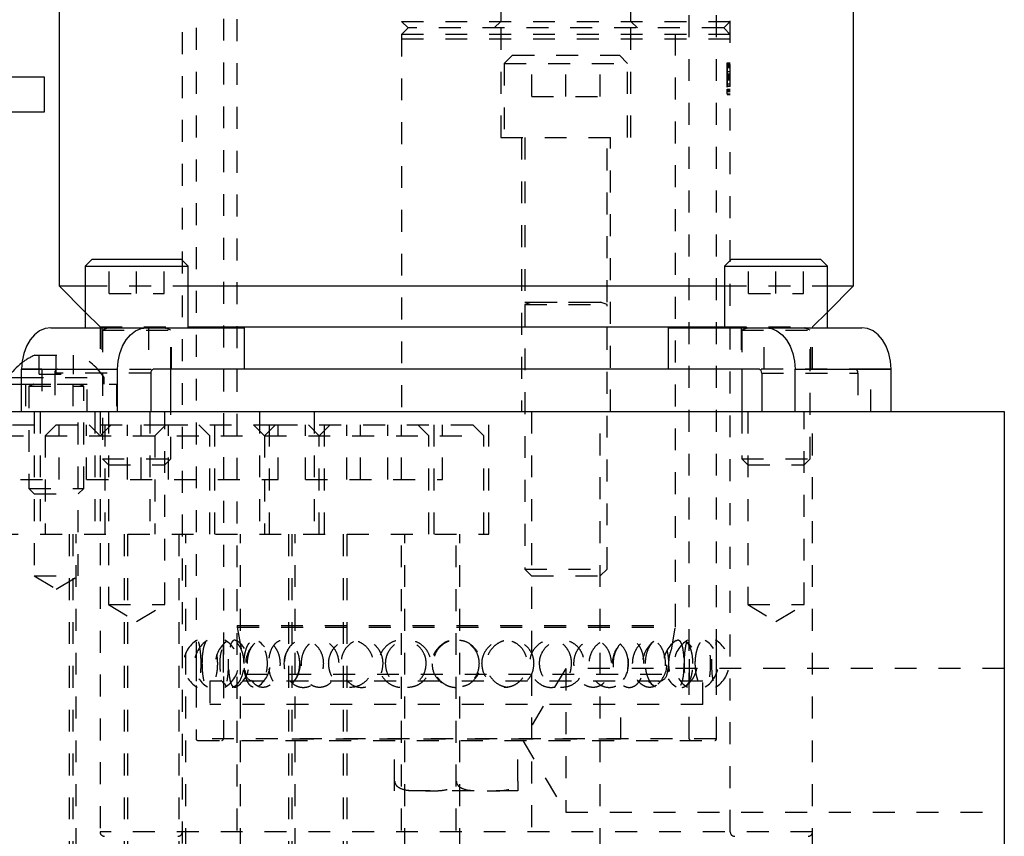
# Model space of a CAD drawing. Header units: inches. Extents: x 1772 to 2706, y -534 to -52.
# Tile 105 of 256: x 1947.79 to 1952.28, y -525.4 to -521.68. Entities that reach past the tile are written whole.
import ezdxf

# ---------------------------------------------------------------- set-up
doc = ezdxf.new("R2010")
doc.units = ezdxf.units.IN
doc.header["$LTSCALE"] = 0.5
doc.header["$MEASUREMENT"] = 0
doc.linetypes.add('HIDDEN', pattern=[0.225, 0.15, -0.075])
doc.layers.add('SID-M-H', color=4, linetype='HIDDEN')
doc.layers.add('SID-M-S', color=105, linetype='Continuous')

msp = doc.modelspace()

# ---------------------------------------------------------------- linework, layer by layer
at = {"layer": 'SID-M-H'}
for p, q in [((1949.53362, -518.72628), (1949.53362, -521.68628)), ((1948.72112, -520.47415), (1948.72112, -524.9584)), ((1948.78362, -525.77667), (1948.78362, -520.46628)), ((1950.78362, -524.44283), (1950.78362, -520.46628)), ((1950.84612, -524.9584), (1950.84612, -520.47415)), ((1948.53362, -520.73628), (1948.53362, -525.77667)), ((1948.59612, -520.71628), (1948.59612, -524.9584)), ((1950.97112, -524.9584), (1950.97112, -520.71628)), ((1951.03362, -525.38378), (1951.03362, -520.71628)), ((1949.98672, -521.21628), (1949.98672, -521.68628)), ((1950.58052, -521.68628), (1950.58052, -521.21628)), ((1949.53362, -521.68628), (1951.03362, -521.68628)), ((1949.53362, -521.68628), (1949.56362, -521.71628)), ((1949.98672, -521.68628), (1949.95672, -521.71628)), ((1950.61052, -521.71628), (1950.58052, -521.68628)), ((1951.03362, -521.68628), (1951.00362, -521.71628)), ((1949.53362, -521.74628), (1949.56362, -521.71628)), ((1951.00362, -521.71628), (1949.56362, -521.71628)), ((1949.98672, -521.71628), (1949.98672, -522.21628)), ((1950.58052, -522.21628), (1950.58052, -521.71628)), ((1951.03362, -521.74628), (1951.00362, -521.71628)), ((1951.03362, -521.74628), (1949.53362, -521.74628)), ((1949.53362, -521.74628), (1949.53362, -523.46628)), ((1949.53362, -521.76628), (1951.03362, -521.76628)), ((1950.03987, -521.84128), (1950.00237, -521.87878)), ((1950.03987, -521.84128), (1950.52737, -521.84128)), ((1950.12762, -522.02878), (1950.12762, -521.84128)), ((1950.28362, -522.02878), (1950.28362, -521.84128)), ((1950.43962, -522.02878), (1950.43962, -521.84128)), ((1950.56487, -521.87878), (1950.52737, -521.84128)), ((1950.00237, -521.87878), (1950.56487, -521.87878)), ((1950.00237, -521.87878), (1950.00237, -522.21628)), ((1950.56487, -522.21628), (1950.56487, -521.87878)), ((1951.01862, -521.87495), (1951.03362, -521.87495)), ((1951.01862, -521.87848), (1951.03362, -521.87848)), ((1951.01862, -521.88055), (1951.03362, -521.88055)), ((1951.01862, -521.88345), (1951.03362, -521.88345)), ((1951.01862, -521.88908), (1951.03362, -521.88908)), ((1951.01862, -521.89262), (1951.03362, -521.89262)), ((1951.01862, -521.89648), (1951.03362, -521.89648)), ((1951.01862, -521.91544), (1951.03362, -521.91544)), ((1951.01862, -521.9155), (1951.03362, -521.9155)), ((1951.01862, -521.92618), (1951.03362, -521.92618)), ((1951.01862, -521.92886), (1951.03362, -521.92886)), ((1951.01862, -521.93501), (1951.03362, -521.93501)), ((1951.01862, -521.93855), (1951.03362, -521.93855)), ((1951.01862, -521.93885), (1951.03362, -521.93885)), ((1951.01862, -521.94031), (1951.03362, -521.94031)), ((1951.01862, -521.94738), (1951.03362, -521.94738)), ((1951.01862, -521.98689), (1951.01862, -521.94744)), ((1951.01862, -521.94744), (1951.03362, -521.94744)), ((1951.01862, -521.94909), (1951.03362, -521.94909)), ((1951.01862, -521.94912), (1951.03362, -521.94912)), ((1951.01862, -521.94915), (1951.03362, -521.94915)), ((1951.01862, -521.95042), (1951.03362, -521.95042)), ((1951.01862, -521.95268), (1951.03362, -521.95268)), ((1951.01862, -521.97073), (1951.03362, -521.97073)), ((1951.01862, -521.97126), (1951.03362, -521.97126)), ((1951.01862, -521.98095), (1951.03362, -521.98095)), ((1951.01862, -521.98202), (1951.03362, -521.98202)), ((1951.01862, -521.99508), (1951.03362, -521.99508)), ((1951.01862, -521.99864), (1951.03362, -521.99864)), ((1951.01862, -522.00215), (1951.03362, -522.00215)), ((1950.12762, -522.02878), (1950.43962, -522.02878)), ((1951.01862, -522.00568), (1951.03362, -522.00568)), ((1951.01862, -522.00656), (1951.03362, -522.00656)), ((1951.01862, -522.01628), (1951.03362, -522.01628)), ((1951.01862, -522.01804), (1951.03362, -522.01804)), ((1951.01862, -522.01981), (1951.03362, -522.01981)), ((1949.98672, -522.21628), (1950.58052, -522.21628)), ((1950.08062, -522.21628), (1950.08062, -523.46628)), ((1950.09612, -522.21628), (1950.09612, -522.96667)), ((1950.47112, -522.96667), (1950.47112, -522.21628)), ((1950.48662, -523.46628), (1950.48662, -522.21628)), ((1948.20021, -522.92803), (1948.20021, -522.77178)), ((1948.32521, -522.92803), (1948.32521, -522.77178)), ((1948.45021, -522.92803), (1948.45021, -522.77178)), ((1951.11703, -522.92803), (1951.11703, -522.77178)), ((1951.24203, -522.92803), (1951.24203, -522.77178)), ((1951.36703, -522.92803), (1951.36703, -522.77178)), ((1948.09084, -522.89278), (1948.55959, -522.89278)), ((1951.00766, -522.89278), (1951.47641, -522.89278)), ((1948.20021, -522.92803), (1948.45021, -522.92803)), ((1951.11703, -522.92803), (1951.36703, -522.92803)), ((1950.09612, -522.96667), (1950.47112, -522.96667)), ((1950.12318, -522.9682), (1950.09612, -522.97805)), ((1950.09612, -522.97805), (1950.47112, -522.97805)), ((1950.09612, -522.97805), (1950.09612, -524.18503)), ((1950.44362, -522.9682), (1950.12362, -522.9682)), ((1950.47112, -522.97805), (1950.44407, -522.9682)), ((1950.47112, -524.18503), (1950.47112, -522.97805)), ((1948.09084, -523.0125), (1948.15862, -523.08028)), ((1951.40862, -523.08028), (1951.47641, -523.0125)), ((1948.15862, -523.08028), (1948.55959, -523.08028)), ((1948.15862, -523.08028), (1948.15862, -523.27328)), ((1951.00766, -523.08028), (1951.40862, -523.08028)), ((1951.40862, -523.27328), (1951.40862, -523.08028)), ((1948.16571, -523.08428), (1948.16571, -523.27328)), ((1948.16896, -523.08428), (1948.16896, -523.08467)), ((1948.16896, -523.08467), (1948.48146, -523.08467)), ((1948.19252, -523.0862), (1948.16896, -523.09477)), ((1948.16896, -523.09477), (1948.48146, -523.09477)), ((1948.16896, -523.09477), (1948.16896, -523.68153)), ((1948.45746, -523.0862), (1948.19297, -523.0862)), ((1948.37946, -523.08428), (1948.37946, -523.27328)), ((1948.48146, -523.09477), (1948.45791, -523.0862)), ((1948.48146, -523.08467), (1948.48146, -523.08428)), ((1948.48146, -523.27328), (1948.48146, -523.09477)), ((1948.48471, -523.27328), (1948.48471, -523.08428)), ((1951.08253, -523.08428), (1951.08253, -523.27328)), ((1951.08578, -523.08428), (1951.08578, -523.08467)), ((1951.08578, -523.08467), (1951.39828, -523.08467)), ((1951.10933, -523.0862), (1951.08578, -523.09477)), ((1951.08578, -523.09477), (1951.39828, -523.09477)), ((1951.08578, -523.09477), (1951.08578, -523.27328)), ((1951.37427, -523.0862), (1951.10979, -523.0862)), ((1951.18779, -523.27328), (1951.18779, -523.08428)), ((1951.39828, -523.09477), (1951.37473, -523.0862)), ((1951.39828, -523.08467), (1951.39828, -523.08428)), ((1951.39828, -523.68153), (1951.39828, -523.09477)), ((1951.40153, -523.27328), (1951.40153, -523.08428)), ((1947.86112, -523.20928), (1948.05612, -523.20928)), ((1947.88062, -523.29628), (1947.88062, -523.20928)), ((1947.95862, -523.29628), (1947.95862, -523.20928)), ((1948.03662, -523.29628), (1948.03662, -523.20928)), ((1947.89212, -523.27328), (1947.79983, -523.27328)), ((1947.88062, -523.29628), (1948.03662, -523.29628)), ((1947.89212, -523.27328), (1948.40264, -523.27328)), ((1947.89212, -523.27328), (1947.89212, -523.46628)), ((1947.95186, -523.29078), (1947.95186, -523.46628)), ((1948.39027, -523.29078), (1947.95186, -523.29078)), ((1951.67512, -523.27328), (1951.1646, -523.27328)), ((1951.17698, -523.29078), (1951.61538, -523.29078)), ((1951.61538, -523.29078), (1951.61538, -523.46628)), ((1951.67512, -523.46628), (1951.67512, -523.27328)), ((1951.76741, -523.27328), (1951.67512, -523.27328)), ((1947.79983, -523.31028), (1948.17712, -523.31028)), ((1947.79983, -523.34128), (1948.23362, -523.34128)), ((1947.81812, -523.34128), (1947.81812, -523.46628)), ((1947.83362, -523.34128), (1947.83362, -523.34167)), ((1947.83362, -523.34167), (1948.08362, -523.34167)), ((1947.85393, -523.3432), (1947.83362, -523.35059)), ((1948.06287, -523.3432), (1947.85437, -523.3432)), ((1948.03362, -523.34128), (1948.03362, -523.46628)), ((1948.08362, -523.35059), (1948.06332, -523.3432)), ((1948.08362, -523.34167), (1948.08362, -523.34128)), ((1948.09912, -523.46628), (1948.09912, -523.34128)), ((1948.17712, -523.34128), (1948.17712, -523.31028)), ((1948.23362, -523.34128), (1948.23362, -523.46628)), ((1947.83362, -523.35059), (1948.08362, -523.35059)), ((1947.83362, -523.35059), (1947.83362, -523.81678)), ((1948.08362, -523.81678), (1948.08362, -523.35059)), ((1947.85812, -523.46628), (1947.85812, -524.21628)), ((1947.88512, -523.46628), (1947.88512, -524.02628)), ((1948.05912, -524.21628), (1948.05912, -523.46628)), ((1948.13512, -523.46628), (1948.13512, -524.02628)), ((1948.15862, -523.46628), (1948.15862, -526.46628)), ((1948.18212, -524.02628), (1948.18212, -523.46628)), ((1948.19671, -523.46628), (1948.19671, -524.34628)), ((1948.38512, -523.46628), (1948.38512, -524.02628)), ((1948.45371, -524.34628), (1948.45371, -523.46628)), ((1948.48146, -523.68153), (1948.48146, -523.46628)), ((1948.68212, -524.02628), (1948.68212, -523.46628)), ((1948.88512, -523.46628), (1948.88512, -524.02628)), ((1948.93212, -524.02628), (1948.93212, -523.46628)), ((1949.13512, -523.46628), (1949.13512, -524.02628)), ((1949.18212, -524.02628), (1949.18212, -523.46628)), ((1949.68212, -524.02628), (1949.68212, -523.46628)), ((1949.93212, -524.02628), (1949.93212, -523.46628)), ((1950.12737, -523.46628), (1950.12737, -524.57363)), ((1950.43987, -526.46628), (1950.43987, -523.46628)), ((1951.08578, -523.46628), (1951.08578, -523.68153)), ((1951.11353, -523.46628), (1951.11353, -524.34628)), ((1951.37053, -524.34628), (1951.37053, -523.46628)), ((1951.40862, -526.46628), (1951.40862, -523.46628)), ((1946.95862, -523.52628), (1947.95862, -523.52628)), ((1947.95862, -523.52628), (1947.90862, -523.57628)), ((1947.95862, -523.52628), (1948.45862, -523.52628)), ((1947.97112, -523.77628), (1947.97112, -523.52628)), ((1948.09612, -523.77628), (1948.09612, -523.52628)), ((1948.15862, -523.57628), (1948.10862, -523.52628)), ((1948.20862, -523.52628), (1948.15862, -523.57628)), ((1948.28362, -523.77628), (1948.28362, -523.52628)), ((1948.34612, -523.77628), (1948.34612, -523.52628)), ((1948.45862, -523.52628), (1948.40862, -523.57628)), ((1948.45862, -523.52628), (1948.95862, -523.52628)), ((1948.47112, -523.77628), (1948.47112, -523.52628)), ((1948.65862, -523.57628), (1948.60862, -523.52628)), ((1948.90862, -523.57628), (1948.85862, -523.52628)), ((1948.95862, -523.52628), (1948.90862, -523.57628)), ((1948.95862, -523.52628), (1949.85862, -523.52628)), ((1948.97112, -523.77628), (1948.97112, -523.52628)), ((1949.09612, -523.77628), (1949.09612, -523.52628)), ((1949.15862, -523.57628), (1949.10862, -523.52628)), ((1949.20862, -523.52628), (1949.15862, -523.57628)), ((1949.28362, -523.77628), (1949.28362, -523.52628)), ((1949.34612, -523.77628), (1949.34612, -523.52628)), ((1949.47112, -523.77628), (1949.47112, -523.52628)), ((1949.53362, -523.77628), (1949.53362, -523.52628)), ((1949.65862, -523.57628), (1949.60862, -523.52628)), ((1949.72112, -523.77628), (1949.72112, -523.52628)), ((1949.90862, -523.57628), (1949.85862, -523.52628)), ((1946.90862, -523.57628), (1949.90862, -523.57628)), ((1947.90862, -523.57628), (1947.90862, -524.02628)), ((1948.40862, -523.57628), (1948.40862, -524.02628)), ((1948.65862, -524.02628), (1948.65862, -523.57628)), ((1948.90862, -523.57628), (1948.90862, -524.02628)), ((1949.15862, -524.02628), (1949.15862, -523.57628)), ((1949.65862, -524.02628), (1949.65862, -523.57628)), ((1949.90862, -524.02628), (1949.90862, -523.57628)), ((1948.16896, -523.68153), (1948.48146, -523.68153)), ((1948.16896, -523.68153), (1948.19671, -523.70928)), ((1948.19671, -523.70928), (1948.45371, -523.70928)), ((1948.45371, -523.70928), (1948.48146, -523.68153)), ((1951.08578, -523.68153), (1951.39828, -523.68153)), ((1951.08578, -523.68153), (1951.11353, -523.70928)), ((1951.11353, -523.70928), (1951.37053, -523.70928)), ((1951.37053, -523.70928), (1951.39828, -523.68153)), ((1947.59612, -523.77628), (1947.97112, -523.77628)), ((1948.09612, -523.77628), (1948.97112, -523.77628)), ((1949.09612, -523.77628), (1949.72112, -523.77628)), ((1947.83362, -523.81678), (1948.08362, -523.81678)), ((1947.83362, -523.81678), (1947.85812, -523.84128)), ((1947.85812, -523.84128), (1948.05912, -523.84128)), ((1948.05912, -523.84128), (1948.08362, -523.81678)), ((1946.88512, -524.02628), (1949.93212, -524.02628)), ((1948.01812, -524.02628), (1948.01812, -526.46628)), ((1948.03362, -524.02628), (1948.03362, -525.77667)), ((1948.04912, -526.46628), (1948.04912, -524.02628)), ((1948.26812, -524.02628), (1948.26812, -526.46628)), ((1948.28362, -524.02628), (1948.28362, -525.77667)), ((1948.51812, -524.02628), (1948.51812, -526.46628)), ((1948.54912, -526.46628), (1948.54912, -524.02628)), ((1948.79912, -526.46628), (1948.79912, -524.02628)), ((1949.01812, -524.02628), (1949.01812, -526.46628)), ((1949.03362, -524.02628), (1949.03362, -525.77667)), ((1949.04912, -526.46628), (1949.04912, -524.02628)), ((1949.26812, -524.02628), (1949.26812, -526.46628)), ((1949.28362, -524.02628), (1949.28362, -525.77667)), ((1949.53362, -525.77667), (1949.53362, -524.02628)), ((1949.54912, -526.46628), (1949.54912, -524.02628)), ((1949.78362, -525.77667), (1949.78362, -524.02628)), ((1949.79912, -526.46628), (1949.79912, -524.02628)), ((1950.09612, -524.18503), (1950.47112, -524.18503)), ((1950.09612, -524.18503), (1950.12737, -524.21628)), ((1950.43987, -524.21628), (1950.47112, -524.18503)), ((1947.85812, -524.21628), (1948.05912, -524.21628)), ((1947.85812, -524.21628), (1947.95862, -524.27666)), ((1947.95862, -524.27666), (1948.05912, -524.21628)), ((1950.12737, -524.21628), (1950.43987, -524.21628)), ((1948.19671, -524.34628), (1948.45371, -524.34628)), ((1948.19671, -524.34628), (1948.32521, -524.42349)), ((1948.32521, -524.42349), (1948.45371, -524.34628)), ((1951.11353, -524.34628), (1951.37053, -524.34628)), ((1951.11353, -524.34628), (1951.24203, -524.42349)), ((1951.24203, -524.42349), (1951.37053, -524.34628)), ((1948.78406, -524.44283), (1950.78318, -524.44283)), ((1948.78422, -524.44967), (1948.82197, -524.66374)), ((1948.78466, -524.44967), (1950.78259, -524.44967)), ((1950.76487, -524.55265), (1950.78302, -524.44967)), ((1950.28362, -524.63818), (1950.08648, -524.96628)), ((1950.28362, -524.63818), (1950.28362, -525.29438)), ((1952.28362, -524.63818), (1950.28362, -524.63818)), ((1950.74528, -524.66374), (1950.75248, -524.62288)), ((1950.90862, -524.69628), (1948.65862, -524.69628)), ((1948.65862, -524.69628), (1948.65862, -524.80228)), ((1948.82197, -524.66374), (1950.74528, -524.66374)), ((1950.12737, -524.66225), (1950.12737, -526.46628)), ((1950.90862, -524.80228), (1950.90862, -524.69628)), ((1950.90862, -524.80228), (1948.65862, -524.80228)), ((1950.53362, -524.96128), (1950.53362, -524.80228)), ((1950.96938, -524.9584), (1948.59786, -524.9584)), ((1948.604, -524.96628), (1950.96325, -524.96628)), ((1950.53362, -524.96128), (1949.03362, -524.96128)), ((1949.50237, -525.15277), (1949.50237, -524.96128)), ((1950.06487, -525.15277), (1950.06487, -524.96128)), ((1950.08648, -524.96628), (1950.28362, -525.29438)), ((1950.06487, -525.19628), (1949.50237, -525.19628)), ((1950.28362, -525.29438), (1952.28362, -525.29438)), ((1951.40862, -525.38378), (1948.15862, -525.38378))]:
    msp.add_line(p, q, dxfattribs=at)
for centre, radius, start, end in [((1950.12291, -522.96746), 0.000787, 290, 90), ((1950.44434, -522.96746), 0.000787, 90, 250), ((1948.19225, -523.08546), 0.000787, 290, 90), ((1948.45818, -523.08546), 0.000787, 90, 250), ((1951.10906, -523.08546), 0.000787, 290, 90), ((1951.375, -523.08546), 0.000787, 90, 250), ((1947.96611, -523.45803), 0.27, 112.88177, 127.58023), ((1947.95114, -523.45803), 0.27, 33.17754, 67.11823), ((1947.96733, -523.28859), 0.01562, 101.42175, 188.04947), ((1951.59991, -523.28859), 0.01562, 351.95053, 78.57825), ((1947.85366, -523.34246), 0.000787, 290, 90), ((1948.06359, -523.34246), 0.000787, 90, 250), ((1948.82299, -524.44283), 0.03937, 180, 190), ((1950.74425, -524.44283), 0.03937, 350, 0), ((1948.66479, -524.61628), 0.125, 120.33559, 239.72418), ((1948.71368, -524.61628), 0.125, 122.0056, 238.21145), ((1948.80934, -524.61628), 0.125, 124.93624, 234.77581), ((1948.66479, -524.61628), 0.125, 300.47329, 59.47695), ((1948.71368, -524.61628), 0.125, 301.86121, 57.76334), ((1948.80934, -524.61628), 0.125, 306.04827, 53.99119), ((1950.7579, -524.61628), 0.125, 125.75209, 233.81302), ((1950.85356, -524.61628), 0.125, 122.24154, 237.88452), ((1950.90246, -524.61628), 0.125, 120.36032, 239.41723), ((1950.7579, -524.61628), 0.125, 305.22991, 54.89493), ((1950.85356, -524.61628), 0.125, 301.90391, 58.06964), ((1950.90246, -524.61628), 0.125, 300.5135, 59.60359), ((1948.94758, -524.61628), 0.125, 131.70771, 228.53786), ((1949.12236, -524.61628), 0.125, 145.0858, 214.82902), ((1948.94758, -524.61628), 0.125, 314.11178, 45.92201), ((1950.61966, -524.61628), 0.125, 133.95272, 225.54569), ((1950.44488, -524.61628), 0.125, 324.49643, 34.78852), ((1950.61966, -524.61628), 0.125, 311.68963, 48.13676), ((1948.86074, -524.65691), 0.03937, 190, 270), ((1950.70651, -524.65691), 0.03937, 270, 350), ((1948.604, -524.9584), 0.00787, 180, 270), ((1948.71325, -524.9584), 0.00787, 270, 0), ((1950.854, -524.9584), 0.00787, 180, 270), ((1950.96325, -524.9584), 0.00787, 270, 0), ((1948.17862, -525.38378), 0.02, 180, 270), ((1948.51362, -525.38378), 0.02, 270, 0), ((1951.05362, -525.38378), 0.02, 180, 270), ((1951.38862, -525.38378), 0.02, 270, 0)]:
    msp.add_arc(centre, radius, start, end, dxfattribs=at)
for points, knots in [([(1951.01862, -521.94744), (1951.01862, -521.93098), (1951.01862, -521.91039), (1951.01862, -521.88969), (1951.01862, -521.88147), (1951.01862, -521.87593), (1951.01862, -521.87528), (1951.01862, -521.87495)], [0, 0, 0, 0, 0.498702, 0.6241765, 0.7494675, 0.8747453, 1, 1, 1, 1]), ([(1951.01862, -521.88908), (1951.01862, -521.8894), (1951.01862, -521.89003), (1951.01862, -521.89487), (1951.01862, -521.90165), (1951.01862, -521.91843), (1951.01862, -521.93452), (1951.01862, -521.94738)], [0, 0, 0, 0, 0.12513878, 0.25041818, 0.37551888, 0.50084712, 1, 1, 1, 1]), ([(1951.01862, -521.92618), (1951.01862, -521.92623), (1951.01862, -521.92627), (1951.01862, -521.9308), (1951.01862, -521.93113)], [0, 0, 0, 0, 0.9264145, 1, 1, 1, 1]), ([(1951.01862, -521.94738), (1951.01862, -521.9609), (1951.01862, -521.97546), (1951.01862, -521.98614), (1951.01862, -521.98689)], [0, 0, 0, 0, 0.9293093, 1, 1, 1, 1]), ([(1951.01862, -522.00656), (1951.01862, -522.00487), (1951.01862, -522.00148), (1951.01862, -521.99773), (1951.01862, -521.99543), (1951.01862, -521.9952), (1951.01862, -521.99508)], [0, 0, 0, 0, 0.2795762, 0.5592837, 0.7795524, 1, 1, 1, 1]), ([(1951.01862, -522.01804), (1951.01862, -522.01784), (1951.01862, -522.01742), (1951.01862, -522.0143), (1951.01862, -522.01055), (1951.01862, -522.00789), (1951.01862, -522.00656)], [0, 0, 0, 0, 0.2795812, 0.5591432, 0.7795754, 1, 1, 1, 1]), ([(1948.61942, -524.61628), (1948.61918, -524.62823), (1948.61871, -524.65214), (1948.6152, -524.68399), (1948.61058, -524.70861), (1948.60561, -524.72334), (1948.60134, -524.72616), (1948.59838, -524.71622), (1948.59684, -524.69447), (1948.59629, -524.6637), (1948.59618, -524.62798), (1948.5962, -524.59156), (1948.5964, -524.55819), (1948.59717, -524.53099), (1948.599, -524.51279), (1948.60224, -524.50592), (1948.6068, -524.51171), (1948.61197, -524.52984), (1948.6165, -524.55806), (1948.61906, -524.58867), (1948.61932, -524.6086), (1948.61942, -524.61628)], [0, 0, 0, 0, 0.0520028, 0.1039827, 0.1564753, 0.2102848, 0.2652762, 0.3208623, 0.3762398, 0.4306423, 0.4836601, 0.5355284, 0.5870576, 0.6391963, 0.6925647, 0.7472181, 0.8026932, 0.8582301, 0.9130199, 0.9664974, 1, 1, 1, 1]), ([(1948.62487, -524.61628), (1948.62512, -524.62823), (1948.62564, -524.65214), (1948.62981, -524.68399), (1948.63651, -524.70861), (1948.64591, -524.72334), (1948.65744, -524.72616), (1948.66991, -524.71622), (1948.68145, -524.69447), (1948.69002, -524.6637), (1948.69411, -524.62798), (1948.69318, -524.59156), (1948.68761, -524.55819), (1948.67836, -524.53099), (1948.66681, -524.51279), (1948.65458, -524.50592), (1948.64333, -524.51171), (1948.6343, -524.52984), (1948.62818, -524.55806), (1948.62526, -524.58867), (1948.62497, -524.6086), (1948.62487, -524.61628)], [0, 0, 0, 0, 0.0520028, 0.1039827, 0.1564753, 0.2102848, 0.2652762, 0.3208623, 0.3762398, 0.4306423, 0.4836601, 0.5355284, 0.5870576, 0.6391963, 0.6925647, 0.7472181, 0.8026932, 0.8582301, 0.9130199, 0.9664974, 1, 1, 1, 1]), ([(1948.81528, -524.61628), (1948.81459, -524.62823), (1948.8132, -524.65214), (1948.80263, -524.68399), (1948.78747, -524.70861), (1948.769, -524.72334), (1948.74966, -524.72616), (1948.73179, -524.71622), (1948.71744, -524.69447), (1948.70786, -524.6637), (1948.70358, -524.62798), (1948.70453, -524.59156), (1948.71048, -524.55819), (1948.72113, -524.53099), (1948.73602, -524.51279), (1948.75417, -524.50592), (1948.77375, -524.51171), (1948.79223, -524.52984), (1948.80663, -524.55806), (1948.81423, -524.58867), (1948.81499, -524.6086), (1948.81528, -524.61628)], [0, 0, 0, 0, 0.0520028, 0.1039827, 0.1564753, 0.2102848, 0.2652762, 0.3208623, 0.3762398, 0.4306423, 0.4836601, 0.5355284, 0.5870576, 0.6391963, 0.6925647, 0.7472181, 0.8026932, 0.8582301, 0.9130199, 0.9664974, 1, 1, 1, 1]), ([(1948.72114, -524.61628), (1948.72114, -524.62868), (1948.72115, -524.65348), (1948.72142, -524.68643), (1948.72245, -524.71104), (1948.72474, -524.7244), (1948.72834, -524.72552), (1948.73285, -524.71492), (1948.7375, -524.69388), (1948.74134, -524.66426), (1948.74338, -524.62876), (1948.74296, -524.59121), (1948.74009, -524.55623), (1948.73558, -524.52841), (1948.73067, -524.51117), (1948.72646, -524.50607), (1948.72353, -524.51296), (1948.72191, -524.53077), (1948.72127, -524.55783), (1948.72115, -524.58791), (1948.72114, -524.6081), (1948.72114, -524.61628)], [0, 0, 0, 0, 0.0554579, 0.1109395, 0.1658403, 0.2192081, 0.2711117, 0.3223399, 0.3739729, 0.4268563, 0.4812619, 0.5368274, 0.5927419, 0.6480375, 0.7019377, 0.7542614, 0.8055938, 0.8569812, 0.9093952, 0.9633154, 1, 1, 1, 1]), ([(1948.7797, -524.72239), (1948.77968, -524.72242), (1948.77598, -524.72668), (1948.7686, -524.72465), (1948.75926, -524.71515), (1948.75213, -524.69382), (1948.74747, -524.66428), (1948.74532, -524.62876), (1948.74575, -524.5912), (1948.74888, -524.55626), (1948.75481, -524.52831), (1948.76335, -524.51155), (1948.77214, -524.50579), (1948.77783, -524.5101), (1948.77975, -524.51156)], [0, 0, 0, 0, 0.0004848, 0.0928301, 0.1839738, 0.2758378, 0.3699264, 0.4667232, 0.5655837, 0.6650653, 0.7634456, 0.8593432, 0.952436, 1, 1, 1, 1]), ([(1948.81544, -524.61628), (1948.81594, -524.62868), (1948.81692, -524.65348), (1948.82484, -524.68643), (1948.83705, -524.71104), (1948.85288, -524.7244), (1948.87053, -524.72552), (1948.88813, -524.71492), (1948.90375, -524.69388), (1948.91544, -524.66426), (1948.92132, -524.62876), (1948.92011, -524.59121), (1948.91173, -524.55623), (1948.89756, -524.52841), (1948.88005, -524.51117), (1948.86192, -524.50607), (1948.84527, -524.51296), (1948.83146, -524.53077), (1948.82144, -524.55783), (1948.81621, -524.58791), (1948.81566, -524.6081), (1948.81544, -524.61628)], [0, 0, 0, 0, 0.05545789, 0.11093953, 0.16584033, 0.21920813, 0.27111168, 0.32233985, 0.37397292, 0.42685633, 0.48126186, 0.53682738, 0.59274193, 0.64803751, 0.7019377, 0.75426138, 0.80559376, 0.8569812, 0.90939522, 0.96331536, 1, 1, 1, 1]), ([(1948.83067, -524.61628), (1948.83138, -524.62823), (1948.83279, -524.65214), (1948.84392, -524.68399), (1948.86079, -524.70861), (1948.88293, -524.72334), (1948.90828, -524.72616), (1948.93401, -524.71622), (1948.95664, -524.69447), (1948.97284, -524.6637), (1948.98042, -524.62798), (1948.97871, -524.59156), (1948.96833, -524.55819), (1948.95067, -524.53099), (1948.92772, -524.51279), (1948.90215, -524.50592), (1948.87703, -524.51171), (1948.85535, -524.52984), (1948.83964, -524.55806), (1948.83174, -524.58867), (1948.83097, -524.6086), (1948.83067, -524.61628)], [0, 0, 0, 0, 0.0520028, 0.1039827, 0.1564753, 0.2102848, 0.2652762, 0.3208623, 0.3762398, 0.4306423, 0.4836601, 0.5355284, 0.5870576, 0.6391963, 0.6925647, 0.7472181, 0.8026932, 0.8582301, 0.9130199, 0.9664974, 1, 1, 1, 1]), ([(1948.92941, -524.59099), (1948.93172, -524.57934), (1948.93636, -524.55589), (1948.95203, -524.52845), (1948.97241, -524.51116), (1948.99575, -524.50607), (1949.01931, -524.51296), (1949.04075, -524.53077), (1949.05754, -524.55783), (1949.06684, -524.58791), (1949.06781, -524.6081), (1949.06821, -524.61628)], [0, 0, 0, 0, 0.1183897, 0.2380906, 0.3547708, 0.4680383, 0.5791599, 0.6904006, 0.8038637, 0.9205871, 1, 1, 1, 1]), ([(1949.17857, -524.61628), (1949.17754, -524.62823), (1949.17549, -524.65214), (1949.15968, -524.68399), (1949.13661, -524.70861), (1949.10783, -524.72334), (1949.07676, -524.72616), (1949.04707, -524.71622), (1949.02238, -524.69447), (1949.00544, -524.6637), (1948.99772, -524.62798), (1948.99945, -524.59156), (1949.0101, -524.55819), (1949.0288, -524.53099), (1949.05418, -524.51279), (1949.0841, -524.50592), (1949.11532, -524.51171), (1949.14391, -524.52984), (1949.16569, -524.55806), (1949.17702, -524.58867), (1949.17814, -524.6086), (1949.17857, -524.61628)], [0, 0, 0, 0, 0.0520028, 0.1039827, 0.1564753, 0.2102848, 0.2652762, 0.3208623, 0.3762398, 0.4306423, 0.4836601, 0.5355284, 0.5870576, 0.6391963, 0.6925647, 0.7472181, 0.8026932, 0.8582301, 0.9130199, 0.9664974, 1, 1, 1, 1]), ([(1949.07716, -524.61628), (1949.07805, -524.62868), (1949.07985, -524.65348), (1949.09405, -524.68643), (1949.11531, -524.71104), (1949.14196, -524.7244), (1949.1706, -524.72552), (1949.19825, -524.71492), (1949.22214, -524.69388), (1949.23965, -524.66426), (1949.24835, -524.62876), (1949.24657, -524.59121), (1949.23413, -524.55623), (1949.21274, -524.52841), (1949.18568, -524.51117), (1949.15674, -524.50607), (1949.12926, -524.51296), (1949.10565, -524.53077), (1949.08799, -524.55783), (1949.07854, -524.58791), (1949.07755, -524.6081), (1949.07716, -524.61628)], [0, 0, 0, 0, 0.0554579, 0.1109395, 0.1658403, 0.2192081, 0.2711117, 0.3223399, 0.3739729, 0.4268563, 0.4812619, 0.5368274, 0.5927419, 0.6480375, 0.7019377, 0.7542614, 0.8055938, 0.8569812, 0.9093952, 0.9633154, 1, 1, 1, 1]), ([(1949.20125, -524.61628), (1949.20228, -524.62823), (1949.20435, -524.65214), (1949.22051, -524.68399), (1949.24464, -524.70861), (1949.27569, -524.72334), (1949.31046, -524.72616), (1949.34502, -524.71622), (1949.37482, -524.69447), (1949.39586, -524.6637), (1949.40561, -524.62798), (1949.40342, -524.59156), (1949.39002, -524.55819), (1949.367, -524.53099), (1949.33664, -524.51279), (1949.30213, -524.50592), (1949.26749, -524.51171), (1949.23692, -524.52984), (1949.21433, -524.55806), (1949.20282, -524.58867), (1949.20169, -524.6086), (1949.20125, -524.61628)], [0, 0, 0, 0, 0.0520028, 0.1039827, 0.1564753, 0.2102848, 0.2652762, 0.3208623, 0.3762398, 0.4306423, 0.4836601, 0.5355284, 0.5870576, 0.6391963, 0.6925647, 0.7472181, 0.8026932, 0.8582301, 0.9130199, 0.9664974, 1, 1, 1, 1]), ([(1949.44957, -524.61628), (1949.44843, -524.62868), (1949.44614, -524.65348), (1949.42827, -524.68643), (1949.40228, -524.71104), (1949.37084, -524.7244), (1949.33838, -524.72552), (1949.30824, -524.71492), (1949.28309, -524.69388), (1949.26517, -524.66426), (1949.25641, -524.62876), (1949.25819, -524.59121), (1949.27076, -524.55623), (1949.29287, -524.52841), (1949.32179, -524.51117), (1949.35392, -524.50607), (1949.38568, -524.51296), (1949.41401, -524.53077), (1949.43585, -524.55783), (1949.44781, -524.58791), (1949.44907, -524.6081), (1949.44957, -524.61628)], [0, 0, 0, 0, 0.0554579, 0.1109395, 0.1658403, 0.2192081, 0.2711117, 0.3223399, 0.3739729, 0.4268563, 0.4812619, 0.5368274, 0.5927419, 0.6480375, 0.7019377, 0.7542614, 0.8055938, 0.8569812, 0.9093952, 0.9633154, 1, 1, 1, 1]), ([(1949.64648, -524.61628), (1949.6453, -524.62823), (1949.64293, -524.65214), (1949.62461, -524.68399), (1949.59763, -524.70861), (1949.56351, -524.72334), (1949.52609, -524.72616), (1949.48971, -524.71622), (1949.45896, -524.69447), (1949.43758, -524.6637), (1949.42775, -524.62798), (1949.42996, -524.59156), (1949.44348, -524.55819), (1949.46698, -524.53099), (1949.49847, -524.51279), (1949.53498, -524.50592), (1949.57244, -524.51171), (1949.60621, -524.52984), (1949.6316, -524.55806), (1949.64469, -524.58867), (1949.64598, -524.6086), (1949.64648, -524.61628)], [0, 0, 0, 0, 0.0520028, 0.1039827, 0.1564753, 0.2102848, 0.2652762, 0.3208623, 0.3762398, 0.4306423, 0.4836601, 0.5355284, 0.5870576, 0.6391963, 0.6925647, 0.7472181, 0.8026932, 0.8582301, 0.9130199, 0.9664974, 1, 1, 1, 1]), ([(1949.46102, -524.61628), (1949.46217, -524.62868), (1949.46447, -524.65348), (1949.4825, -524.68643), (1949.50913, -524.71104), (1949.54198, -524.7244), (1949.57667, -524.72552), (1949.60959, -524.71492), (1949.63761, -524.69388), (1949.65792, -524.66426), (1949.66793, -524.62876), (1949.66589, -524.59121), (1949.65155, -524.55623), (1949.62664, -524.52841), (1949.59469, -524.51117), (1949.55996, -524.50607), (1949.52639, -524.51296), (1949.49706, -524.53077), (1949.47482, -524.55783), (1949.46279, -524.58791), (1949.46153, -524.6081), (1949.46102, -524.61628)], [0, 0, 0, 0, 0.0554579, 0.1109395, 0.1658403, 0.2192081, 0.2711117, 0.3223399, 0.3739729, 0.4268563, 0.4812619, 0.5368274, 0.5927419, 0.6480375, 0.7019377, 0.7542614, 0.8055938, 0.8569812, 0.9093952, 0.9633154, 1, 1, 1, 1]), ([(1949.7517, -524.51319), (1949.75042, -524.51336), (1949.73654, -524.51528), (1949.71317, -524.53064), (1949.68741, -524.55785), (1949.67433, -524.5887), (1949.67303, -524.60861), (1949.67253, -524.61628)], [0, 0, 0, 0, 0.0277822, 0.3014371, 0.5714107, 0.8349179, 1, 1, 1, 1]), ([(1949.8887, -524.61628), (1949.8875, -524.62868), (1949.8851, -524.65348), (1949.8663, -524.68643), (1949.83868, -524.71104), (1949.80482, -524.7244), (1949.76934, -524.72552), (1949.7359, -524.71492), (1949.70761, -524.69388), (1949.68722, -524.66426), (1949.67719, -524.62876), (1949.67923, -524.59121), (1949.69361, -524.55623), (1949.71866, -524.52841), (1949.751, -524.51117), (1949.7864, -524.50607), (1949.82086, -524.51296), (1949.85118, -524.53077), (1949.87429, -524.55783), (1949.88685, -524.58791), (1949.88816, -524.6081), (1949.8887, -524.61628)], [0, 0, 0, 0, 0.0554579, 0.1109395, 0.1658403, 0.2192081, 0.2711117, 0.3223399, 0.3739729, 0.4268563, 0.4812619, 0.5368274, 0.5927419, 0.6480375, 0.7019377, 0.7542614, 0.8055938, 0.8569812, 0.9093952, 0.9633154, 1, 1, 1, 1]), ([(1949.81252, -524.71914), (1949.81879, -524.7178), (1949.83752, -524.71377), (1949.86358, -524.69408), (1949.88595, -524.66381), (1949.89616, -524.62795), (1949.89387, -524.59159), (1949.87978, -524.55812), (1949.85532, -524.53127), (1949.82648, -524.51384), (1949.80573, -524.51125), (1949.79719, -524.51019)], [0, 0, 0, 0, 0.0637565, 0.190502, 0.315016, 0.4363609, 0.5550747, 0.6730126, 0.7923452, 0.9144925, 1, 1, 1, 1]), ([(1949.90067, -524.61628), (1949.90187, -524.62868), (1949.90427, -524.65348), (1949.92301, -524.68643), (1949.95041, -524.71104), (1949.98379, -524.7244), (1950.01852, -524.72552), (1950.05102, -524.71492), (1950.07833, -524.69388), (1950.09792, -524.66426), (1950.10752, -524.62876), (1950.10557, -524.59121), (1950.0918, -524.55623), (1950.06769, -524.52841), (1950.03637, -524.51117), (1950.00186, -524.50607), (1949.968, -524.51296), (1949.93803, -524.53077), (1949.91505, -524.55783), (1949.90251, -524.58791), (1949.9012, -524.6081), (1949.90067, -524.61628)], [0, 0, 0, 0, 0.0554579, 0.1109395, 0.1658403, 0.2192081, 0.2711117, 0.3223399, 0.3739729, 0.4268563, 0.4812619, 0.5368274, 0.5927419, 0.6480375, 0.7019377, 0.7542614, 0.8055938, 0.8569812, 0.9093952, 0.9633154, 1, 1, 1, 1]), ([(1950.1381, -524.61628), (1950.13697, -524.62823), (1950.1347, -524.65214), (1950.11704, -524.68399), (1950.0908, -524.70861), (1950.05725, -524.72334), (1950.01994, -524.72616), (1949.98316, -524.71622), (1949.95167, -524.69447), (1949.92955, -524.6637), (1949.91932, -524.62798), (1949.92162, -524.59156), (1949.93567, -524.55819), (1949.95992, -524.53099), (1949.99207, -524.51279), (1950.02886, -524.50592), (1950.06608, -524.51171), (1950.09918, -524.52984), (1950.12379, -524.55806), (1950.13639, -524.58867), (1950.13763, -524.6086), (1950.1381, -524.61628)], [0, 0, 0, 0, 0.0520028, 0.1039827, 0.1564753, 0.2102848, 0.2652762, 0.3208623, 0.3762398, 0.4306423, 0.4836601, 0.5355284, 0.5870576, 0.6391963, 0.6925647, 0.7472181, 0.8026932, 0.8582301, 0.9130199, 0.9664974, 1, 1, 1, 1]), ([(1950.30965, -524.61628), (1950.30861, -524.62868), (1950.30651, -524.65348), (1950.29004, -524.68643), (1950.26556, -524.71104), (1950.23514, -524.7244), (1950.20277, -524.72552), (1950.17181, -524.71492), (1950.14527, -524.69388), (1950.12595, -524.66426), (1950.11638, -524.62876), (1950.11833, -524.59121), (1950.13202, -524.55623), (1950.15568, -524.52841), (1950.18585, -524.51117), (1950.21839, -524.50607), (1950.2496, -524.51296), (1950.27667, -524.53077), (1950.29706, -524.55783), (1950.30804, -524.58791), (1950.30919, -524.6081), (1950.30965, -524.61628)], [0, 0, 0, 0, 0.0554579, 0.1109395, 0.1658403, 0.2192081, 0.2711117, 0.3223399, 0.3739729, 0.4268563, 0.4812619, 0.5368274, 0.5927419, 0.6480375, 0.7019377, 0.7542614, 0.8055938, 0.8569812, 0.9093952, 0.9633154, 1, 1, 1, 1]), ([(1950.16301, -524.61628), (1950.16414, -524.62823), (1950.1664, -524.65214), (1950.18385, -524.68399), (1950.20943, -524.70861), (1950.24159, -524.72334), (1950.27659, -524.72616), (1950.31036, -524.71622), (1950.33871, -524.69447), (1950.35829, -524.6637), (1950.36726, -524.62798), (1950.36525, -524.59156), (1950.35289, -524.55819), (1950.33133, -524.53099), (1950.30225, -524.51279), (1950.2683, -524.50592), (1950.23319, -524.51171), (1950.20131, -524.52984), (1950.1772, -524.55806), (1950.16472, -524.58867), (1950.16349, -524.6086), (1950.16301, -524.61628)], [0, 0, 0, 0, 0.0520028, 0.1039827, 0.1564753, 0.2102848, 0.2652762, 0.3208623, 0.3762398, 0.4306423, 0.4836601, 0.5355284, 0.5870576, 0.6391963, 0.6925647, 0.7472181, 0.8026932, 0.8582301, 0.9130199, 0.9664974, 1, 1, 1, 1]), ([(1950.32008, -524.61628), (1950.32112, -524.62868), (1950.3232, -524.65348), (1950.33941, -524.68643), (1950.36286, -524.71104), (1950.39098, -524.7244), (1950.41976, -524.72552), (1950.44621, -524.71492), (1950.46809, -524.69388), (1950.48358, -524.66426), (1950.49111, -524.62876), (1950.48958, -524.59121), (1950.47876, -524.55623), (1950.45961, -524.52841), (1950.43435, -524.51117), (1950.40601, -524.50607), (1950.37773, -524.51296), (1950.3523, -524.53077), (1950.33255, -524.55783), (1950.32168, -524.58791), (1950.32054, -524.6081), (1950.32008, -524.61628)], [0, 0, 0, 0, 0.0554579, 0.1109395, 0.1658403, 0.2192081, 0.2711117, 0.3223399, 0.3739729, 0.4268563, 0.4812619, 0.5368274, 0.5927419, 0.6480375, 0.7019377, 0.7542614, 0.8055938, 0.8569812, 0.9093952, 0.9633154, 1, 1, 1, 1]), ([(1950.56844, -524.61628), (1950.56755, -524.62823), (1950.56576, -524.65214), (1950.55182, -524.68399), (1950.53086, -524.70861), (1950.50367, -524.72334), (1950.47294, -524.72616), (1950.44212, -524.71622), (1950.41532, -524.69447), (1950.39628, -524.6637), (1950.38742, -524.62798), (1950.38942, -524.59156), (1950.40157, -524.55819), (1950.42237, -524.53099), (1950.44962, -524.51279), (1950.48033, -524.50592), (1950.51088, -524.51171), (1950.53759, -524.52984), (1950.55716, -524.55806), (1950.56708, -524.58867), (1950.56806, -524.6086), (1950.56844, -524.61628)], [0, 0, 0, 0, 0.0520028, 0.1039827, 0.1564753, 0.2102848, 0.2652762, 0.3208623, 0.3762398, 0.4306423, 0.4836601, 0.5355284, 0.5870576, 0.6391963, 0.6925647, 0.7472181, 0.8026932, 0.8582301, 0.9130199, 0.9664974, 1, 1, 1, 1]), ([(1950.63965, -524.61628), (1950.63894, -524.62868), (1950.63752, -524.65348), (1950.62621, -524.68643), (1950.60911, -524.71104), (1950.58739, -524.7244), (1950.56373, -524.72552), (1950.5406, -524.71492), (1950.5204, -524.69388), (1950.50548, -524.66426), (1950.49802, -524.62876), (1950.49955, -524.59121), (1950.51019, -524.55623), (1950.52837, -524.52841), (1950.55115, -524.51117), (1950.57521, -524.50607), (1950.59777, -524.51296), (1950.6169, -524.53077), (1950.63104, -524.55783), (1950.63855, -524.58791), (1950.63934, -524.6081), (1950.63965, -524.61628)], [0, 0, 0, 0, 0.0554579, 0.1109395, 0.1658403, 0.2192081, 0.2711117, 0.3223399, 0.3739729, 0.4268563, 0.4812619, 0.5368274, 0.5927419, 0.6480375, 0.7019377, 0.7542614, 0.8055938, 0.8569812, 0.9093952, 0.9633154, 1, 1, 1, 1]), ([(1950.5879, -524.61628), (1950.58878, -524.62823), (1950.59053, -524.65214), (1950.60402, -524.68399), (1950.62356, -524.70861), (1950.64772, -524.72334), (1950.67348, -524.72616), (1950.69779, -524.71622), (1950.71775, -524.69447), (1950.7313, -524.6637), (1950.73744, -524.62798), (1950.73607, -524.59156), (1950.72758, -524.55819), (1950.71259, -524.53099), (1950.692, -524.51279), (1950.66743, -524.50592), (1950.64145, -524.51171), (1950.61739, -524.52984), (1950.5989, -524.55806), (1950.58922, -524.58867), (1950.58827, -524.6086), (1950.5879, -524.61628)], [0, 0, 0, 0, 0.0520028, 0.1039827, 0.1564753, 0.2102848, 0.2652762, 0.3208623, 0.3762398, 0.4306423, 0.4836601, 0.5355284, 0.5870576, 0.6391963, 0.6925647, 0.7472181, 0.8026932, 0.8582301, 0.9130199, 0.9664974, 1, 1, 1, 1]), ([(1950.64673, -524.61628), (1950.64743, -524.62868), (1950.64885, -524.65348), (1950.65972, -524.68643), (1950.67514, -524.71104), (1950.69316, -524.7244), (1950.711, -524.72552), (1950.72684, -524.71492), (1950.7395, -524.69388), (1950.74821, -524.66426), (1950.75236, -524.62876), (1950.75152, -524.59121), (1950.74553, -524.55623), (1950.73465, -524.52841), (1950.71981, -524.51117), (1950.70255, -524.50607), (1950.68474, -524.51296), (1950.66823, -524.53077), (1950.65513, -524.55783), (1950.64781, -524.58791), (1950.64704, -524.6081), (1950.64673, -524.61628)], [0, 0, 0, 0, 0.0554579, 0.1109395, 0.1658403, 0.2192081, 0.2711117, 0.3223399, 0.3739729, 0.4268563, 0.4812619, 0.5368274, 0.5927419, 0.6480375, 0.7019377, 0.7542614, 0.8055938, 0.8569812, 0.9093952, 0.9633154, 1, 1, 1, 1]), ([(1950.86307, -524.61628), (1950.86257, -524.62823), (1950.86159, -524.65214), (1950.85377, -524.68399), (1950.84172, -524.70861), (1950.8256, -524.72334), (1950.80674, -524.72616), (1950.78721, -524.71622), (1950.76975, -524.69447), (1950.75709, -524.6637), (1950.75112, -524.62798), (1950.75247, -524.59156), (1950.76062, -524.55819), (1950.77438, -524.53099), (1950.79202, -524.51279), (1950.81134, -524.50592), (1950.82993, -524.51171), (1950.84563, -524.52984), (1950.85678, -524.55806), (1950.86232, -524.58867), (1950.86286, -524.6086), (1950.86307, -524.61628)], [0, 0, 0, 0, 0.0520028, 0.1039827, 0.1564753, 0.2102848, 0.2652762, 0.3208623, 0.3762398, 0.4306423, 0.4836601, 0.5355284, 0.5870576, 0.6391963, 0.6925647, 0.7472181, 0.8026932, 0.8582301, 0.9130199, 0.9664974, 1, 1, 1, 1]), ([(1950.78752, -524.51142), (1950.79006, -524.50983), (1950.79629, -524.50594), (1950.80516, -524.51324), (1950.81306, -524.53069), (1950.8185, -524.55785), (1950.82124, -524.5879), (1950.82152, -524.6081), (1950.82164, -524.61628)], [0, 0, 0, 0, 0.1255494, 0.3082135, 0.4910736, 0.6775867, 0.8694592, 1, 1, 1, 1]), ([(1950.82414, -524.61628), (1950.82439, -524.62868), (1950.82488, -524.65348), (1950.82854, -524.68643), (1950.83328, -524.71104), (1950.83807, -524.7244), (1950.84189, -524.72552), (1950.84438, -524.71492), (1950.84563, -524.69388), (1950.84606, -524.66426), (1950.84611, -524.62876), (1950.84611, -524.59121), (1950.84597, -524.55623), (1950.84525, -524.52841), (1950.8434, -524.51117), (1950.8402, -524.50607), (1950.83593, -524.51296), (1950.83122, -524.53077), (1950.82703, -524.55783), (1950.82452, -524.58791), (1950.82425, -524.6081), (1950.82414, -524.61628)], [0, 0, 0, 0, 0.0554579, 0.1109395, 0.1658403, 0.2192081, 0.2711117, 0.3223399, 0.3739729, 0.4268563, 0.4812619, 0.5368274, 0.5927419, 0.6480375, 0.7019377, 0.7542614, 0.8055938, 0.8569812, 0.9093952, 0.9633154, 1, 1, 1, 1]), ([(1950.87372, -524.61628), (1950.87419, -524.62823), (1950.87514, -524.65214), (1950.88234, -524.68399), (1950.89245, -524.70861), (1950.90444, -524.72334), (1950.91651, -524.72616), (1950.92714, -524.71622), (1950.93527, -524.69447), (1950.94045, -524.6637), (1950.9427, -524.62798), (1950.9422, -524.59156), (1950.93905, -524.55819), (1950.93322, -524.53099), (1950.92467, -524.51279), (1950.91374, -524.50592), (1950.90139, -524.51171), (1950.88931, -524.52984), (1950.87963, -524.55806), (1950.87443, -524.58867), (1950.87392, -524.6086), (1950.87372, -524.61628)], [0, 0, 0, 0, 0.0520028, 0.1039827, 0.1564753, 0.2102848, 0.2652762, 0.3208623, 0.3762398, 0.4306423, 0.4836601, 0.5355284, 0.5870576, 0.6391963, 0.6925647, 0.7472181, 0.8026932, 0.8582301, 0.9130199, 0.9664974, 1, 1, 1, 1]), ([(1950.97105, -524.61628), (1950.97104, -524.62823), (1950.97102, -524.65214), (1950.97068, -524.68399), (1950.96962, -524.70861), (1950.96736, -524.72334), (1950.96364, -524.72616), (1950.95878, -524.71622), (1950.95367, -524.69447), (1950.94957, -524.6637), (1950.94754, -524.62798), (1950.948, -524.59156), (1950.95074, -524.55819), (1950.95508, -524.53099), (1950.96005, -524.51279), (1950.96464, -524.50592), (1950.96806, -524.51171), (1950.97004, -524.52984), (1950.97085, -524.55806), (1950.97103, -524.58867), (1950.97105, -524.6086), (1950.97105, -524.61628)], [0, 0, 0, 0, 0.0520028, 0.1039827, 0.1564753, 0.2102848, 0.2652762, 0.3208623, 0.3762398, 0.4306423, 0.4836601, 0.5355284, 0.5870576, 0.6391963, 0.6925647, 0.7472181, 0.8026932, 0.8582301, 0.9130199, 0.9664974, 1, 1, 1, 1]), ([(1949.06821, -524.61628), (1949.06732, -524.62868), (1949.06553, -524.65348), (1949.05168, -524.68643), (1949.03182, -524.71104), (1949.00823, -524.7244), (1948.98441, -524.72551), (1948.96274, -524.71493), (1948.94527, -524.69382), (1948.93354, -524.66755), (1948.93091, -524.6477), (1948.92982, -524.63941)], [0, 0, 0, 0, 0.1193359, 0.2387228, 0.3568599, 0.4716983, 0.5833858, 0.69362, 0.8047255, 0.9185216, 1, 1, 1, 1]), ([(1949.67253, -524.61628), (1949.67369, -524.62827), (1949.67603, -524.65224), (1949.69467, -524.68357), (1949.71545, -524.70465), (1949.73118, -524.71064), (1949.73564, -524.71234)], [0, 0, 0, 0, 0.2934271, 0.5867253, 0.8829159, 1, 1, 1, 1]), ([(1950.82164, -524.61628), (1950.82138, -524.62868), (1950.82087, -524.65349), (1950.81669, -524.68638), (1950.80992, -524.71122), (1950.80066, -524.72377), (1950.79265, -524.72673), (1950.78822, -524.72225), (1950.7875, -524.72152)], [0, 0, 0, 0, 0.197234, 0.3945525, 0.5898053, 0.779606, 0.9641991, 1, 1, 1, 1]), ([(1949.50237, -525.15277), (1949.50261, -525.15536), (1949.50309, -525.16052), (1949.50723, -525.16886), (1949.51632, -525.17874), (1949.54242, -525.19247), (1949.58667, -525.19655), (1949.62387, -525.19637), (1949.643, -525.19628)], [0, 0, 0, 0, 0.0430259, 0.0858923, 0.1570897, 0.2806305, 0.6300262, 1, 1, 1, 1]), ([(1949.50237, -525.19628), (1949.50237, -525.19666), (1949.50237, -525.19723), (1949.50237, -525.18952), (1949.50237, -525.17827), (1949.50237, -525.16825), (1949.50237, -525.16008), (1949.50237, -525.15463), (1949.50237, -525.15277)], [0, 0, 0, 0, 0.4844628, 0.7279789, 0.8501815, 0.9092844, 0.9689933, 1, 1, 1, 1]), ([(1949.643, -525.19628), (1949.64552, -525.19628), (1949.66273, -525.19627), (1949.68991, -525.1964), (1949.72571, -525.19413), (1949.75095, -525.18866), (1949.76865, -525.17896), (1949.77723, -525.1711), (1949.78216, -525.1624), (1949.78355, -525.15644), (1949.78361, -525.15332), (1949.78362, -525.15277)], [0, 0, 0, 0, 0.0486536, 0.33157364, 0.52334757, 0.74039781, 0.81961513, 0.89933151, 0.94788206, 0.99084366, 1, 1, 1, 1]), ([(1949.78362, -525.15277), (1949.78386, -525.15536), (1949.78434, -525.16052), (1949.78848, -525.16886), (1949.79757, -525.17874), (1949.82367, -525.19247), (1949.86792, -525.19655), (1949.90512, -525.19637), (1949.92425, -525.19628)], [0, 0, 0, 0, 0.0430259, 0.0858923, 0.1570897, 0.2806305, 0.6300262, 1, 1, 1, 1]), ([(1949.92425, -525.19628), (1949.92677, -525.19628), (1949.94398, -525.19627), (1949.97116, -525.1964), (1950.00696, -525.19413), (1950.0322, -525.18866), (1950.0499, -525.17896), (1950.05848, -525.1711), (1950.06341, -525.1624), (1950.0648, -525.15644), (1950.06486, -525.15332), (1950.06487, -525.15277)], [0, 0, 0, 0, 0.0486536, 0.3315736, 0.5233476, 0.7403978, 0.8196151, 0.8993315, 0.9478821, 0.9908437, 1, 1, 1, 1]), ([(1950.06487, -525.15277), (1950.06487, -525.15288), (1950.06487, -525.1555), (1950.06487, -525.16123), (1950.06487, -525.17012), (1950.06487, -525.1805), (1950.06487, -525.1912), (1950.06487, -525.19586), (1950.06487, -525.19629), (1950.06487, -525.19628), (1950.06487, -525.19628)], [0, 0, 0, 0, 0.0019036, 0.0436469, 0.095348, 0.1719043, 0.3093236, 0.5682765, 0.8341384, 1, 1, 1, 1])]:
    msp.add_open_spline(points, degree=3, knots=knots, dxfattribs=at)
at = {"layer": 'SID-M-S'}
for p, q in [((1947.97112, -520.73628), (1947.97112, -522.89278)), ((1951.59612, -522.89278), (1951.59612, -520.73628)), ((1947.9047, -521.94106), (1947.13579, -521.94106)), ((1947.9047, -522.09854), (1947.9047, -521.94106)), ((1947.13579, -522.09854), (1947.9047, -522.09854)), ((1948.12209, -522.77178), (1948.09084, -522.80303)), ((1948.09084, -522.80303), (1948.09084, -523.08428)), ((1948.09084, -522.80303), (1948.55959, -522.80303)), ((1948.12209, -522.77178), (1948.52834, -522.77178)), ((1948.55959, -522.80303), (1948.52834, -522.77178)), ((1948.55959, -523.08428), (1948.55959, -522.80303)), ((1951.03891, -522.77178), (1951.00766, -522.80303)), ((1951.00766, -522.80303), (1951.00766, -523.08428)), ((1951.00766, -522.80303), (1951.47641, -522.80303)), ((1951.03891, -522.77178), (1951.44516, -522.77178)), ((1951.47641, -522.80303), (1951.44516, -522.77178)), ((1951.47641, -523.08428), (1951.47641, -522.80303)), ((1947.97112, -522.89278), (1948.09084, -523.0125)), ((1947.97112, -522.89278), (1948.09084, -522.89278)), ((1948.55959, -522.89278), (1951.00766, -522.89278)), ((1951.47641, -523.0125), (1951.59612, -522.89278)), ((1951.47641, -522.89278), (1951.59612, -522.89278)), ((1948.55959, -523.08028), (1951.00766, -523.08028)), ((1947.85923, -523.11613), (1947.83898, -523.13963)), ((1947.88233, -523.09866), (1947.85923, -523.11613)), ((1947.90741, -523.08791), (1947.88233, -523.09866)), ((1947.93348, -523.08428), (1947.90741, -523.08791)), ((1947.93348, -523.08428), (1948.81786, -523.08428)), ((1948.27738, -523.13963), (1948.29764, -523.11613)), ((1948.29764, -523.11613), (1948.32074, -523.09866)), ((1948.32074, -523.09866), (1948.34581, -523.08791)), ((1948.34581, -523.08791), (1948.37188, -523.08428)), ((1948.81786, -523.27328), (1948.81786, -523.08428)), ((1950.74938, -523.08428), (1950.74938, -523.27328)), ((1950.74938, -523.08428), (1951.63377, -523.08428)), ((1951.19536, -523.08428), (1951.22143, -523.08791)), ((1951.22143, -523.08791), (1951.2465, -523.09866)), ((1951.2465, -523.09866), (1951.26961, -523.11613)), ((1951.26961, -523.11613), (1951.28986, -523.13963)), ((1951.65984, -523.08791), (1951.63377, -523.08428)), ((1951.68491, -523.09866), (1951.65984, -523.08791)), ((1951.70802, -523.11613), (1951.68491, -523.09866)), ((1951.72827, -523.13963), (1951.70802, -523.11613)), ((1947.82236, -523.16828), (1947.81001, -523.20095)), ((1947.83898, -523.13963), (1947.82236, -523.16828)), ((1948.24841, -523.20095), (1948.26076, -523.16828)), ((1948.26076, -523.16828), (1948.27738, -523.13963)), ((1951.28986, -523.13963), (1951.30648, -523.16828)), ((1951.30648, -523.16828), (1951.31883, -523.20095)), ((1951.74489, -523.16828), (1951.72827, -523.13963)), ((1951.75724, -523.20095), (1951.74489, -523.16828)), ((1947.81001, -523.20095), (1947.8024, -523.23641)), ((1948.24081, -523.23641), (1948.24841, -523.20095)), ((1951.31883, -523.20095), (1951.32644, -523.23641)), ((1951.76484, -523.23641), (1951.75724, -523.20095)), ((1947.8024, -523.23641), (1947.79983, -523.27328)), ((1948.23824, -523.27328), (1948.24081, -523.23641)), ((1951.32644, -523.23641), (1951.329, -523.27328)), ((1951.76741, -523.27328), (1951.76484, -523.23641)), ((1947.79983, -523.46628), (1947.79983, -523.27328)), ((1947.79983, -523.27328), (1948.23824, -523.27328)), ((1948.23824, -523.46628), (1948.23824, -523.27328)), ((1948.39027, -523.29078), (1948.39027, -523.46628)), ((1951.1646, -523.27328), (1948.40264, -523.27328)), ((1948.48146, -523.46628), (1948.48146, -523.27328)), ((1951.08578, -523.27328), (1951.08578, -523.46628)), ((1951.17698, -523.29078), (1951.17698, -523.46628)), ((1951.329, -523.46628), (1951.329, -523.27328)), ((1951.329, -523.27328), (1951.76741, -523.27328)), ((1951.76741, -523.46628), (1951.76741, -523.27328)), ((1946.69612, -523.34128), (1947.79983, -523.34128)), ((1947.74012, -523.31028), (1947.79983, -523.31028)), ((1933.28362, -523.46628), (1952.28362, -523.46628)), ((1952.28362, -523.46628), (1952.28362, -531.46628))]:
    msp.add_line(p, q, dxfattribs=at)
for centre, radius, start, end in [((1947.96611, -523.45803), 0.27, 127.58023, 146.82246), ((1948.40574, -523.28859), 0.01562, 101.42175, 188.04947), ((1951.16151, -523.28859), 0.01562, 351.95053, 78.57825)]:
    msp.add_arc(centre, radius, start, end, dxfattribs=at)

doc.saveas('drawing.dxf')
